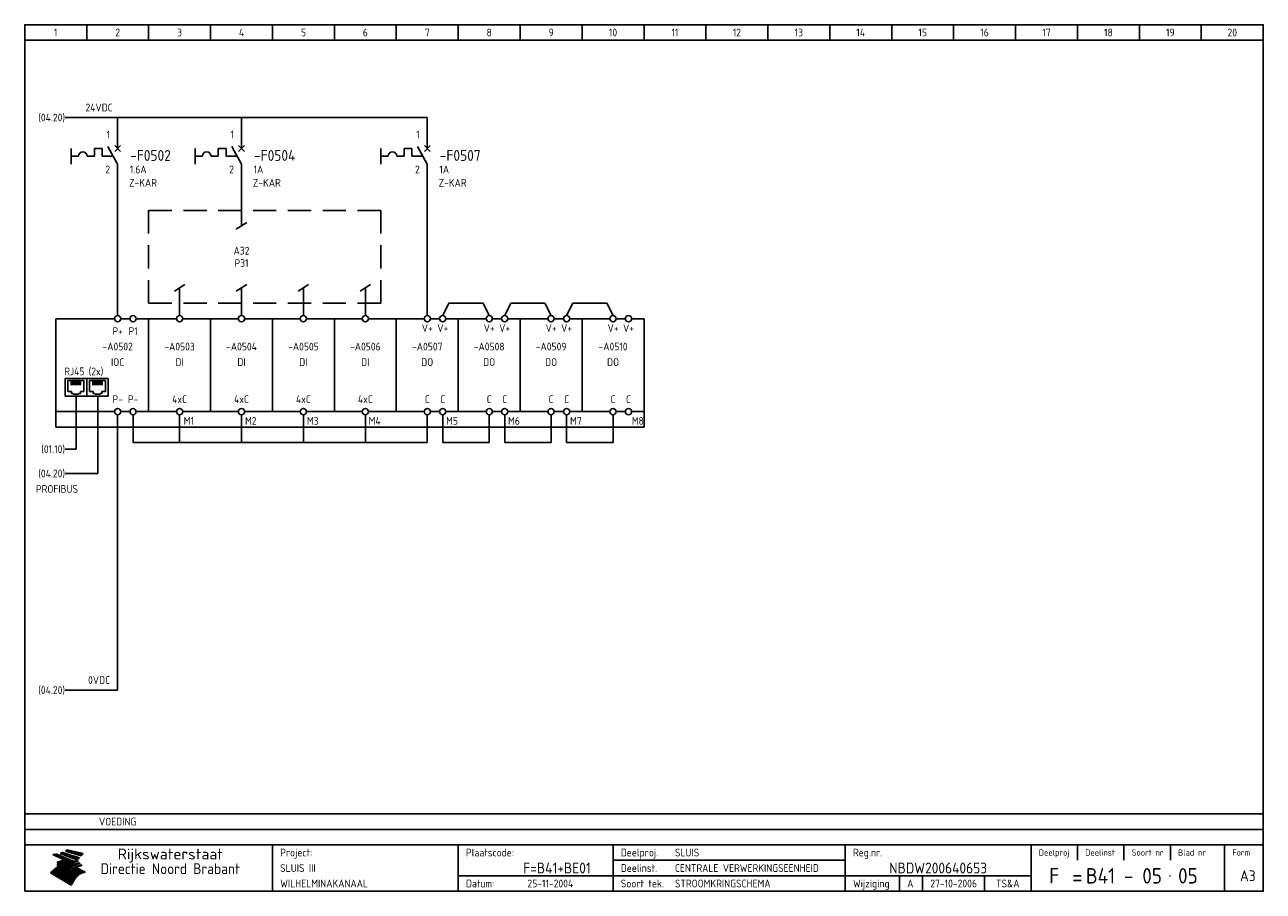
# Model space of a CAD drawing. Extents: x 10 to 410, y 10 to 290.
import ezdxf
from ezdxf.enums import TextEntityAlignment as Align

# ---------------------------------------------------------------- set-up
doc = ezdxf.new("R2010")
doc.units = 0
doc.header["$LTSCALE"] = 15
doc.header["$MEASUREMENT"] = 0
doc.linetypes.add('DASHED', pattern=[0.75, 0.5, -0.25])
doc.linetypes.add('DASHEDX2', pattern=[38.1, 25.4, -12.7])
for name, color, linetype in [('0-25', 7, 'CONTINUOUS'), ('0-35', 2, 'CONTINUOUS'), ('0-50', 3, 'CONTINUOUS'), ('B-25', 7, 'CONTINUOUS'), ('B-35', 2, 'CONTINUOUS'), ('S-25', 7, 'CONTINUOUS')]:
    doc.layers.add(name, color=color, linetype=linetype)
doc.styles.add('ISO', font='iso.shx')
doc.styles.get("Standard").update_dxf_attribs({"font": 'iso.shx'})

# ---------------------------------------------------------------- blocks, each defined once
blk = doc.blocks.new('0035')
at = {"layer": 'S-25'}
blk.add_circle((0, 0), 1, dxfattribs=at)
at = {"layer": 'B-25'}
blk.add_attdef('OM1', text='', height=2.5, dxfattribs=at).set_placement((0, -3.01), align=Align.MIDDLE)
blk = doc.blocks.new('0081')
at = {"layer": 'S-25', "color": 0}
for p, q in [((6.96, 5.66), (0, 5.66)), ((0, 5.66), (0, 0)), ((0.88, 1.5), (0.88, 5.02)), ((0.88, 5.02), (3.48, 5.02)), ((1.96, 4.87), (1.96, 3.49)), ((2.4, 4.87), (2.4, 3.49)), ((2.83, 4.87), (2.83, 3.49)), ((3.27, 4.87), (3.27, 3.49)), ((6.08, 5.02), (3.48, 5.02)), ((3.7, 4.87), (3.7, 3.49)), ((4.13, 4.87), (4.13, 3.49)), ((4.57, 4.87), (4.57, 3.49)), ((5, 4.87), (5, 3.49)), ((6.08, 1.5), (6.08, 5.02)), ((6.96, 0), (6.96, 5.66)), ((0, 0), (6.96, 0)), ((2.05, 1.5), (0.88, 1.5)), ((2.05, 0.89), (2.05, 1.5)), ((2.62, 0.89), (2.05, 0.89)), ((2.62, 0.61), (2.62, 0.89)), ((3.48, 0.61), (2.62, 0.61)), ((3.48, 0.61), (4.35, 0.61)), ((4.35, 0.89), (4.91, 0.89)), ((4.35, 0.61), (4.35, 0.89)), ((4.91, 1.5), (6.08, 1.5)), ((4.91, 0.89), (4.91, 1.5))]:
    blk.add_line(p, q, dxfattribs=at)
blk = doc.blocks.new('KADERA3')
at = {"layer": '0-25'}
for p, q in [((30, 285), (30, 290)), ((50, 285), (50, 290)), ((70, 285), (70, 290)), ((90, 285), (90, 290)), ((110, 285), (110, 290)), ((130, 285), (130, 290)), ((150, 285), (150, 290)), ((170, 285), (170, 290)), ((190, 285), (190, 290)), ((210, 285), (210, 290)), ((230, 285), (230, 290)), ((250, 285), (250, 290)), ((270, 285), (270, 290)), ((290, 285), (290, 290)), ((310, 285), (310, 290)), ((330, 285), (330, 290)), ((350, 285), (350, 290)), ((370, 285), (370, 290)), ((390, 285), (390, 290)), ((10, 285), (410, 285)), ((410, 35), (10, 35)), ((410, 30), (10, 30)), ((350, 25), (350, 20)), ((365, 25), (365, 20)), ((380, 25), (380, 20)), ((200, 20), (275, 20)), ((150, 15), (335, 15)), ((292.5, 15), (292.5, 10)), ((300, 15), (300, 10)), ((320, 15), (320, 10))]:
    blk.add_line(p, q, dxfattribs=at)
at = {"layer": '0-25', "color": 7}
for p, q in [((19.1, 21.89), (25.12, 19)), ((19.1, 21.89), (25.12, 19)), ((19.17, 21.86), (20.7, 21.86)), ((19.29, 21.8), (20.83, 21.8)), ((19.4, 21.75), (20.96, 21.75)), ((19.52, 21.69), (21.09, 21.69)), ((19.64, 21.63), (21.22, 21.63)), ((19.74, 21.92), (20.56, 21.92)), ((19.75, 21.58), (21.36, 21.58)), ((19.87, 21.52), (21.49, 21.52)), ((19.99, 21.47), (21.62, 21.47)), ((20.11, 21.41), (21.75, 21.41)), ((20.22, 21.35), (21.88, 21.35)), ((20.25, 21.97), (20.43, 21.97)), ((20.34, 21.3), (22.02, 21.3)), ((20.38, 21.99), (26.02, 19.59)), ((20.38, 21.99), (26.02, 19.59)), ((20.46, 21.24), (22.15, 21.24)), ((20.57, 21.18), (22.28, 21.18)), ((20.69, 21.13), (22.41, 21.13)), ((20.81, 21.07), (22.55, 21.07)), ((20.92, 21.02), (22.68, 21.02)), ((21.04, 20.96), (22.81, 20.96)), ((21.16, 20.9), (22.94, 20.9)), ((21.27, 20.85), (23.07, 20.85)), ((21.39, 20.79), (23.21, 20.79)), ((21.47, 22.25), (26.83, 20.19)), ((21.47, 22.25), (26.83, 20.19)), ((21.49, 22.25), (23.07, 22.25)), ((21.51, 20.73), (23.34, 20.73)), ((21.6, 22.2), (23.25, 22.2)), ((21.63, 20.68), (23.47, 20.68)), ((21.65, 22.31), (22.89, 22.31)), ((21.74, 20.62), (23.6, 20.62)), ((21.75, 22.14), (23.42, 22.14)), ((21.8, 22.37), (22.71, 22.37)), ((21.86, 20.57), (23.73, 20.57)), ((21.9, 22.08), (23.6, 22.08)), ((21.94, 22.42), (22.53, 22.42)), ((21.98, 20.51), (23.87, 20.51)), ((22.04, 22.03), (23.78, 22.03)), ((22.06, 22.48), (22.36, 22.48)), ((22.09, 20.45), (24, 20.45)), ((22.18, 22.53), (27.65, 20.8)), ((22.18, 22.53), (27.65, 20.8)), ((22.19, 21.97), (23.96, 21.97)), ((22.21, 20.4), (24.13, 20.4)), ((22.33, 20.34), (24.26, 20.34)), ((22.34, 21.92), (24.13, 21.92)), ((22.37, 20), (23.08, 20)), ((22.44, 20.28), (24.4, 20.28)), ((22.48, 21.86), (24.31, 21.86)), ((22.49, 20.06), (23.04, 20.06)), ((22.56, 20.23), (24.53, 20.23)), ((22.61, 20.12), (22.93, 20.12)), ((22.63, 21.8), (24.49, 21.8)), ((22.68, 20.17), (24.66, 20.17)), ((22.71, 20.17), (22.82, 20.17)), ((23.11, 20.02), (22.77, 20.2)), ((23.11, 20.02), (22.77, 20.2)), ((22.78, 21.75), (24.67, 21.75)), ((22.79, 20.12), (24.79, 20.12)), ((22.91, 20.06), (24.92, 20.06)), ((22.92, 21.69), (24.85, 21.69)), ((23.03, 20), (25.06, 20)), ((23.07, 21.63), (25.02, 21.63)), ((23.14, 22.99), (28.22, 21.46)), ((23.14, 22.99), (28.22, 21.46)), ((23.15, 22.98), (25.33, 22.98)), ((23.22, 21.58), (25.2, 21.58)), ((23.23, 23.04), (25.09, 23.04)), ((23.32, 23.1), (24.84, 23.1)), ((23.34, 22.93), (25.57, 22.93)), ((23.36, 21.52), (25.38, 21.52)), ((23.4, 23.15), (24.6, 23.15)), ((23.49, 23.21), (24.36, 23.21)), ((23.51, 21.47), (25.56, 21.47)), ((23.52, 22.87), (25.81, 22.87)), ((23.57, 23.27), (24.12, 23.27)), ((23.64, 23.32), (23.87, 23.32)), ((23.66, 21.41), (25.74, 21.41)), ((23.7, 23.36), (28.82, 22.17)), ((23.7, 23.36), (28.82, 22.17)), ((23.71, 22.82), (26.06, 22.82)), ((23.8, 21.35), (25.91, 21.35)), ((23.9, 22.76), (26.3, 22.76)), ((23.95, 21.3), (26.09, 21.3)), ((24.09, 22.7), (26.54, 22.7)), ((24.09, 21.24), (26.27, 21.24)), ((24.24, 21.18), (26.45, 21.18)), ((24.27, 22.65), (26.78, 22.65)), ((24.39, 21.13), (26.62, 21.13)), ((24.46, 22.59), (27.03, 22.59)), ((24.53, 21.07), (26.8, 21.07)), ((24.65, 22.53), (27.27, 22.53)), ((24.68, 21.02), (26.98, 21.02)), ((24.83, 20.96), (27.16, 20.96)), ((24.84, 22.48), (27.51, 22.48)), ((24.97, 20.9), (27.34, 20.9)), ((25.02, 22.42), (27.75, 22.42)), ((25.12, 20.85), (27.51, 20.85)), ((25.21, 22.37), (28, 22.37)), ((25.27, 20.79), (27.63, 20.79)), ((25.4, 22.31), (28.24, 22.31)), ((25.41, 20.73), (27.57, 20.73)), ((25.56, 20.68), (27.51, 20.68)), ((25.58, 22.25), (28.48, 22.25)), ((25.71, 20.62), (27.44, 20.62)), ((25.77, 22.2), (28.72, 22.2)), ((25.85, 20.57), (27.37, 20.57)), ((25.96, 22.14), (28.79, 22.14)), ((26, 20.51), (27.29, 20.51)), ((26.15, 22.08), (28.75, 22.08)), ((26.15, 20.45), (27.22, 20.45)), ((26.29, 20.4), (27.14, 20.4)), ((26.33, 22.03), (28.71, 22.03)), ((26.44, 20.34), (27.06, 20.34)), ((26.52, 21.97), (28.66, 21.97)), ((26.59, 20.28), (26.97, 20.28)), ((26.71, 21.92), (28.62, 21.92)), ((26.73, 20.23), (26.89, 20.23)), ((26.9, 21.86), (28.57, 21.86)), ((27.08, 21.8), (28.52, 21.8)), ((27.27, 21.75), (28.48, 21.75)), ((27.46, 21.69), (28.43, 21.69)), ((27.65, 21.63), (28.38, 21.63)), ((27.83, 21.58), (28.33, 21.58)), ((28.02, 21.52), (28.28, 21.52)), ((28.21, 21.47), (28.22, 21.47)), ((20.58, 17.88), (18.3, 16)), ((20.58, 17.88), (18.3, 16)), ((24.94, 11.97), (18.3, 16)), ((24.94, 11.97), (18.3, 16)), ((18.31, 16.01), (20.96, 16.01)), ((18.38, 16.07), (21.46, 16.07)), ((18.45, 16.12), (21.88, 16.12)), ((18.52, 16.18), (22.15, 16.18)), ((18.59, 16.23), (22.38, 16.23)), ((18.65, 16.29), (22.58, 16.29)), ((18.72, 16.35), (22.75, 16.35)), ((18.79, 16.4), (22.91, 16.4)), ((18.86, 16.46), (20.6, 16.46)), ((18.93, 16.52), (20.6, 16.52)), ((18.99, 16.57), (20.6, 16.57)), ((19.06, 16.63), (20.6, 16.63)), ((19.13, 16.68), (20.6, 16.68)), ((19.2, 16.74), (20.6, 16.74)), ((19.27, 16.8), (20.6, 16.8)), ((19.33, 16.85), (21.07, 16.85)), ((19.4, 16.91), (21.55, 16.91)), ((19.47, 16.97), (21.88, 16.97)), ((19.54, 17.02), (22.13, 17.02)), ((19.61, 17.08), (22.34, 17.08)), ((19.67, 17.13), (20.6, 17.13)), ((19.74, 17.19), (20.6, 17.19)), ((19.81, 17.25), (20.6, 17.25)), ((19.88, 17.3), (20.6, 17.3)), ((19.95, 17.36), (20.6, 17.36)), ((20.01, 17.42), (20.6, 17.42)), ((20.08, 17.47), (20.93, 17.47)), ((20.15, 17.53), (21.26, 17.53)), ((20.22, 17.58), (21.51, 17.58)), ((20.29, 17.64), (21.72, 17.64)), ((20.35, 17.7), (21.9, 17.7)), ((20.42, 17.75), (22.07, 17.75)), ((20.49, 17.81), (22.22, 17.81)), ((20.56, 17.87), (22.36, 17.87)), ((20.6, 19.11), (20.58, 19.51)), ((20.6, 19.11), (20.58, 19.51)), ((20.58, 19.5), (22.09, 19.5)), ((20.58, 19.44), (21.95, 19.44)), ((20.59, 19.38), (21.79, 19.38)), ((20.59, 19.33), (21.62, 19.33)), ((20.59, 19.27), (21.42, 19.27)), ((20.6, 19.22), (21.2, 19.22)), ((20.6, 19.16), (20.93, 19.16)), ((20.6, 19.11), (20.69, 19.12)), ((20.6, 19.11), (20.69, 19.12)), ((20.6, 18.79), (20.77, 18.81)), ((20.6, 18.79), (20.77, 18.81)), ((20.6, 18.29), (20.6, 18.79)), ((20.6, 18.29), (20.6, 18.79)), ((20.6, 18.77), (22.46, 18.77)), ((20.6, 18.71), (22.33, 18.71)), ((20.6, 18.65), (22.19, 18.65)), ((20.6, 18.6), (22.04, 18.6)), ((20.6, 18.54), (21.87, 18.54)), ((20.6, 18.48), (21.68, 18.48)), ((20.6, 18.43), (21.46, 18.43)), ((20.6, 18.37), (21.21, 18.37)), ((20.6, 18.32), (20.87, 18.32)), ((20.6, 18.29), (20.88, 18.32)), ((20.6, 18.29), (20.88, 18.32)), ((20.6, 17.88), (20.86, 17.91)), ((20.6, 17.88), (20.86, 17.91)), ((20.6, 17.43), (20.97, 17.48)), ((20.6, 17.43), (20.97, 17.48)), ((20.6, 17.43), (20.6, 17.09)), ((20.6, 17.43), (20.6, 17.09)), ((20.6, 17.09), (21.26, 17.16)), ((20.6, 17.09), (21.26, 17.16)), ((20.6, 16.8), (21.37, 16.89)), ((20.6, 16.8), (21.37, 16.89)), ((20.6, 16.8), (20.6, 16.45)), ((20.6, 16.8), (20.6, 16.45)), ((20.6, 16.45), (21.56, 16.56)), ((20.6, 16.45), (21.56, 16.56)), ((20.6, 15.97), (21.67, 16.09)), ((20.6, 15.97), (21.67, 16.09)), ((20.7, 16.46), (23.06, 16.46)), ((20.9, 19.55), (22.23, 19.55)), ((20.9, 18.82), (22.59, 18.82)), ((20.98, 17.92), (22.5, 17.92)), ((21.02, 17.13), (22.53, 17.13)), ((21.19, 19.61), (22.35, 19.61)), ((21.2, 16.52), (23.2, 16.52)), ((21.32, 18.88), (22.71, 18.88)), ((21.32, 17.98), (22.62, 17.98)), ((21.42, 19.67), (22.47, 19.67)), ((21.47, 17.19), (22.7, 17.19)), ((21.59, 18.03), (22.74, 18.03)), ((21.61, 18.93), (22.82, 18.93)), ((21.62, 19.72), (22.59, 19.72)), ((21.72, 16.57), (23.32, 16.57)), ((21.77, 17.25), (22.85, 17.25)), ((21.8, 19.78), (22.69, 19.78)), ((21.8, 18.09), (22.85, 18.09)), ((21.84, 18.99), (22.92, 18.99)), ((21.96, 19.83), (22.79, 19.83)), ((21.99, 18.15), (22.95, 18.15)), ((22.01, 17.3), (22.99, 17.3)), ((22.03, 19.05), (23.03, 19.05)), ((22.1, 16.63), (23.44, 16.63)), ((22.11, 19.89), (22.89, 19.89)), ((22.16, 18.2), (23.05, 18.2)), ((22.21, 19.1), (23.12, 19.1)), ((22.21, 17.36), (23.12, 17.36)), ((22.24, 19.95), (22.99, 19.95)), ((22.31, 18.26), (23.15, 18.26)), ((22.36, 19.16), (23.22, 19.16)), ((22.38, 16.68), (23.56, 16.68)), ((22.39, 17.42), (23.24, 17.42)), ((22.45, 18.32), (23.24, 18.32)), ((22.51, 19.22), (23.3, 19.22)), ((22.56, 17.47), (23.36, 17.47)), ((22.59, 18.37), (23.33, 18.37)), ((22.6, 16.74), (23.66, 16.74)), ((22.64, 19.27), (23.39, 19.27)), ((22.71, 18.43), (23.42, 18.43)), ((22.71, 17.53), (23.47, 17.53)), ((22.77, 19.33), (23.47, 19.33)), ((22.79, 16.8), (23.77, 16.8)), ((22.83, 18.48), (23.5, 18.48)), ((22.84, 17.58), (23.57, 17.58)), ((22.89, 19.38), (23.55, 19.38)), ((22.94, 18.54), (23.58, 18.54)), ((22.96, 16.85), (23.86, 16.85)), ((22.97, 17.64), (23.67, 17.64)), ((23, 19.44), (23.63, 19.44)), ((23.04, 18.6), (23.66, 18.6)), ((23.1, 19.5), (23.72, 19.5)), ((23.1, 17.7), (23.77, 17.7)), ((23.12, 16.91), (23.96, 16.91)), ((23.14, 18.65), (23.74, 18.65)), ((23.15, 19.95), (25.19, 19.95)), ((23.21, 19.55), (23.8, 19.55)), ((23.21, 17.75), (23.86, 17.75)), ((23.21, 16.01), (28.9, 16.01)), ((23.24, 18.71), (23.82, 18.71)), ((23.26, 19.89), (25.32, 19.89)), ((23.26, 16.97), (24.05, 16.97)), ((23.3, 19.61), (23.88, 19.61)), ((23.32, 17.81), (23.95, 17.81)), ((23.33, 18.77), (23.91, 18.77)), ((23.37, 16.07), (29.08, 16.07)), ((23.38, 19.83), (25.45, 19.83)), ((23.39, 19.67), (23.81, 19.67)), ((23.39, 17.02), (24.14, 17.02)), ((23.42, 18.82), (23.99, 18.82)), ((23.42, 17.87), (24.03, 17.87)), ((23.45, 19.7), (23.58, 19.79)), ((23.45, 19.7), (23.58, 19.79)), ((23.48, 19.72), (23.7, 19.72)), ((23.5, 19.78), (25.58, 19.78)), ((23.51, 18.88), (24.07, 18.88)), ((23.51, 16.12), (29.27, 16.12)), ((23.52, 17.92), (24.11, 17.92)), ((23.52, 17.08), (24.22, 17.08)), ((23.54, 18.9), (24.3, 19.42)), ((23.54, 18.9), (24.3, 19.42)), ((23.56, 19.78), (23.59, 19.78)), ((23.56, 19.39), (23.9, 19.62)), ((23.56, 19.39), (23.9, 19.62)), ((23.58, 19.79), (23.9, 19.62)), ((23.58, 19.79), (23.9, 19.62)), ((23.59, 18.93), (24.15, 18.93)), ((23.61, 19.72), (25.72, 19.72)), ((23.62, 17.98), (24.2, 17.98)), ((23.63, 17.13), (24.3, 17.13)), ((23.65, 18.59), (24.62, 19.25)), ((23.65, 18.59), (24.62, 19.25)), ((29.41, 16.17), (23.65, 16.17)), ((23.67, 18.99), (24.23, 18.99)), ((23.71, 18.03), (24.28, 18.03)), ((23.73, 19.67), (25.85, 19.67)), ((23.75, 19.05), (24.32, 19.05)), ((23.75, 17.19), (24.38, 17.19)), ((23.77, 16.23), (29.47, 16.23)), ((23.79, 18.09), (24.36, 18.09)), ((23.83, 19.1), (24.4, 19.1)), ((23.85, 19.61), (25.98, 19.61)), ((23.85, 17.25), (24.46, 17.25)), ((23.88, 18.15), (24.44, 18.15)), ((23.89, 16.29), (29.36, 16.29)), ((23.92, 19.16), (24.48, 19.16)), ((23.94, 18.19), (25.23, 19.07)), ((23.94, 18.19), (25.23, 19.07)), ((23.95, 17.3), (24.55, 17.3)), ((23.96, 19.55), (25.96, 19.55)), ((23.96, 18.2), (24.53, 18.2)), ((24, 19.22), (24.56, 19.22)), ((24, 16.35), (29.24, 16.35)), ((24.04, 18.26), (24.61, 18.26)), ((24.05, 17.36), (24.63, 17.36)), ((24.06, 17.88), (25.34, 18.76)), ((24.06, 17.88), (25.34, 18.76)), ((24.08, 19.5), (25.88, 19.5)), ((24.08, 19.27), (24.58, 19.27)), ((24.11, 16.4), (29.13, 16.4)), ((24.13, 18.32), (24.69, 18.32)), ((24.14, 17.42), (24.71, 17.42)), ((24.16, 19.33), (24.47, 19.33)), ((24.2, 19.44), (25.79, 19.44)), ((24.21, 18.37), (24.77, 18.37)), ((24.21, 16.46), (29.02, 16.46)), ((24.23, 17.47), (24.79, 17.47)), ((24.24, 17.48), (25.52, 18.36)), ((24.24, 17.48), (25.52, 18.36)), ((24.25, 19.38), (24.36, 19.38)), ((24.29, 18.43), (24.85, 18.43)), ((24.3, 19.42), (24.62, 19.25)), ((24.3, 19.42), (24.62, 19.25)), ((24.31, 19.38), (25.71, 19.38)), ((24.31, 17.53), (24.87, 17.53)), ((24.31, 16.52), (28.91, 16.52)), ((24.35, 17.17), (25.64, 18.05)), ((24.35, 17.17), (25.64, 18.05)), ((24.37, 18.48), (24.94, 18.48)), ((24.39, 17.58), (24.96, 17.58)), ((24.4, 16.57), (28.79, 16.57)), ((24.43, 19.33), (25.62, 19.33)), ((24.45, 18.54), (25.02, 18.54)), ((24.47, 17.64), (25.04, 17.64)), ((24.49, 16.63), (28.68, 16.63)), ((24.54, 18.6), (25.1, 18.6)), ((24.55, 19.27), (25.54, 19.27)), ((24.56, 17.7), (25.12, 17.7)), ((24.57, 16.68), (28.57, 16.68)), ((24.62, 18.65), (25.18, 18.65)), ((24.63, 16.72), (25.91, 17.6)), ((24.63, 16.72), (25.91, 17.6)), ((24.64, 17.75), (25.2, 17.75)), ((24.66, 16.74), (28.45, 16.74)), ((24.67, 19.22), (25.45, 19.22)), ((24.7, 18.71), (25.27, 18.71)), ((24.72, 17.81), (25.29, 17.81)), ((24.74, 16.8), (28.34, 16.8)), ((24.78, 19.16), (25.37, 19.16)), ((24.78, 18.77), (25.34, 18.77)), ((24.8, 17.87), (25.37, 17.87)), ((24.82, 16.85), (28.23, 16.85)), ((24.87, 18.82), (25.4, 18.82)), ((24.89, 17.92), (25.45, 17.92)), ((24.9, 19.1), (25.28, 19.1)), ((24.9, 16.91), (28.11, 16.91)), ((24.95, 18.88), (25.45, 18.88)), ((24.97, 17.98), (25.53, 17.98)), ((24.99, 16.97), (28, 16.97)), ((25.02, 19.05), (25.2, 19.05)), ((25.03, 18.93), (25.51, 18.93)), ((25.05, 18.03), (25.61, 18.03)), ((25.07, 17.02), (27.89, 17.02)), ((25.11, 18.99), (25.57, 18.99)), ((26.02, 19.59), (25.12, 19)), ((26.02, 19.59), (25.12, 19)), ((25.13, 18.09), (25.68, 18.09)), ((25.15, 17.08), (27.77, 17.08)), ((25.19, 19.05), (25.63, 19.05)), ((25.21, 18.15), (25.75, 18.15)), ((25.23, 17.13), (27.66, 17.13)), ((25.26, 19.1), (25.7, 19.1)), ((25.3, 18.2), (25.82, 18.2)), ((25.31, 17.19), (27.55, 17.19)), ((25.33, 19.16), (25.77, 19.16)), ((25.38, 18.26), (25.89, 18.26)), ((25.39, 19.22), (25.85, 19.22)), ((25.4, 17.25), (27.43, 17.25)), ((25.46, 18.32), (25.97, 18.32)), ((25.47, 19.27), (25.93, 19.27)), ((25.48, 17.3), (27.32, 17.3)), ((25.54, 19.33), (26.03, 19.33)), ((25.54, 18.37), (26.06, 18.37)), ((25.56, 17.36), (27.21, 17.36)), ((25.62, 18.43), (26.14, 18.43)), ((25.63, 19.38), (26.13, 19.38)), ((25.64, 17.42), (27.1, 17.42)), ((25.7, 18.48), (26.24, 18.48)), ((25.72, 19.44), (26.24, 19.44)), ((25.73, 17.47), (26.98, 17.47)), ((25.79, 18.54), (26.34, 18.54)), ((25.81, 17.53), (26.87, 17.53)), ((25.82, 19.5), (26.36, 19.5)), ((25.89, 18.6), (26.46, 18.6)), ((25.89, 17.58), (26.76, 17.58)), ((25.93, 19.55), (26.53, 19.55)), ((25.96, 17.64), (26.64, 17.64)), ((25.99, 18.65), (26.58, 18.65)), ((26.04, 17.7), (26.59, 17.7)), ((26.06, 19.61), (26.85, 19.61)), ((26.1, 18.71), (26.72, 18.71)), ((26.12, 17.75), (26.67, 17.75)), ((26.2, 17.81), (26.76, 17.81)), ((26.21, 19.67), (27.23, 19.67)), ((26.23, 18.77), (26.89, 18.77)), ((26.29, 17.87), (26.86, 17.87)), ((26.37, 18.82), (27.09, 18.82)), ((26.39, 17.92), (26.97, 17.92)), ((26.44, 19.72), (27.18, 19.72)), ((26.49, 17.98), (27.09, 17.98)), ((26.53, 18.88), (27.34, 18.88)), ((26.56, 17.68), (29.54, 16.2)), ((26.56, 17.68), (29.54, 16.2)), ((26.6, 18.03), (27.22, 18.03)), ((26.72, 18.09), (27.38, 18.09)), ((26.73, 18.93), (27.66, 18.93)), ((26.85, 18.15), (27.56, 18.15)), ((26.99, 18.99), (27.9, 18.99)), ((27, 18.2), (27.8, 18.2)), ((27.13, 19.78), (27.25, 19.64)), ((27.13, 19.78), (27.25, 19.64)), ((27.18, 18.26), (28.13, 18.26)), ((27.26, 19.05), (27.84, 19.05)), ((27.39, 18.32), (28.47, 18.32)), ((27.7, 18.37), (28.49, 18.37)), ((27.78, 19.1), (27.93, 18.96)), ((27.78, 19.1), (27.93, 18.96)), ((28, 18.43), (28.44, 18.43)), ((28.29, 15.83), (29.54, 16.2)), ((28.29, 15.83), (29.54, 16.2)), ((28.39, 18.48), (28.54, 18.32)), ((28.39, 18.48), (28.54, 18.32)), ((29.54, 16.2), (29.45, 16.17)), ((29.54, 16.2), (29.45, 16.17)), ((29.46, 16.18), (29.47, 16.18)), ((18.38, 15.95), (20.6, 15.95)), ((18.47, 15.9), (20.6, 15.9)), ((18.57, 15.84), (20.6, 15.84)), ((18.66, 15.78), (20.6, 15.78)), ((18.75, 15.73), (20.6, 15.73)), ((18.85, 15.67), (20.6, 15.67)), ((18.94, 15.62), (20.6, 15.62)), ((19.03, 15.56), (27.83, 15.56)), ((19.12, 15.5), (27.75, 15.5)), ((19.22, 15.45), (27.66, 15.45)), ((19.31, 15.39), (27.58, 15.39)), ((19.4, 15.33), (27.5, 15.33)), ((19.49, 15.28), (27.43, 15.28)), ((19.59, 15.22), (27.36, 15.22)), ((19.68, 15.17), (27.29, 15.17)), ((19.77, 15.11), (27.22, 15.11)), ((19.86, 15.05), (27.15, 15.05)), ((19.96, 15), (27.09, 15)), ((20.05, 14.94), (27.02, 14.94)), ((20.14, 14.88), (26.96, 14.88)), ((20.24, 14.83), (26.9, 14.83)), ((20.33, 14.77), (26.84, 14.77)), ((20.42, 14.72), (26.79, 14.72)), ((20.51, 14.66), (26.73, 14.66)), ((20.6, 15.97), (20.6, 15.58)), ((20.6, 15.97), (20.6, 15.58)), ((20.6, 15.58), (21.95, 15.73)), ((20.6, 15.58), (21.95, 15.73)), ((20.61, 14.6), (26.68, 14.6)), ((20.7, 14.55), (26.62, 14.55)), ((20.79, 14.49), (26.57, 14.49)), ((20.88, 14.43), (26.52, 14.43)), ((20.94, 15.62), (27.92, 15.62)), ((20.98, 14.38), (26.47, 14.38)), ((21.07, 14.32), (26.42, 14.32)), ((21.16, 14.27), (26.38, 14.27)), ((21.25, 14.21), (26.33, 14.21)), ((21.35, 14.15), (26.29, 14.15)), ((21.44, 14.1), (26.24, 14.1)), ((21.45, 15.67), (28.01, 15.67)), ((21.53, 14.04), (26.2, 14.04)), ((21.63, 13.98), (26.16, 13.98)), ((21.72, 13.93), (26.12, 13.93)), ((21.81, 13.87), (26.08, 13.87)), ((21.9, 13.82), (26.04, 13.82)), ((21.96, 15.73), (28.11, 15.73)), ((22, 13.76), (26, 13.76)), ((22.09, 13.7), (25.96, 13.7)), ((22.18, 13.65), (25.93, 13.65)), ((22.27, 13.59), (25.89, 13.59)), ((22.34, 15.78), (28.21, 15.78)), ((22.37, 13.53), (25.86, 13.53)), ((22.46, 13.48), (25.82, 13.48)), ((22.55, 13.42), (25.79, 13.42)), ((22.62, 15.84), (28.33, 15.84)), ((22.65, 13.37), (25.76, 13.37)), ((22.74, 13.31), (25.73, 13.31)), ((22.83, 13.25), (25.69, 13.25)), ((22.84, 15.9), (28.52, 15.9)), ((22.92, 13.2), (25.66, 13.2)), ((23.02, 13.14), (25.63, 13.14)), ((23.04, 15.95), (28.71, 15.95)), ((23.11, 13.08), (25.59, 13.08)), ((23.2, 13.03), (25.56, 13.03)), ((23.29, 12.97), (25.53, 12.97)), ((23.39, 12.92), (25.5, 12.92)), ((23.48, 12.86), (25.46, 12.86)), ((23.57, 12.8), (25.43, 12.8)), ((23.66, 12.75), (25.4, 12.75)), ((23.76, 12.69), (25.36, 12.69)), ((23.85, 12.63), (25.33, 12.63)), ((23.94, 12.58), (25.3, 12.58)), ((24.04, 12.52), (25.26, 12.52)), ((24.13, 12.47), (25.23, 12.47)), ((24.22, 12.41), (25.2, 12.41)), ((24.31, 12.35), (25.17, 12.35)), ((24.41, 12.3), (25.13, 12.3)), ((24.5, 12.24), (25.1, 12.24)), ((24.59, 12.18), (25.07, 12.18)), ((24.68, 12.13), (25.03, 12.13)), ((24.78, 12.07), (25, 12.07)), ((24.87, 12.02), (24.97, 12.02)), ((24.94, 11.97), (25.81, 13.45)), ((24.94, 11.97), (25.81, 13.45))]:
    blk.add_line(p, q, dxfattribs=at)
for centre, radius, start, end in [((19.15, 29.7), 7.8, 269.6055, 279.0886), ((19.15, 29.7), 7.8, 269.6055, 279.0886), ((19.93, 25.38), 5.91, 276.3402, 298.7463), ((19.93, 25.38), 5.91, 276.3402, 298.7463), ((19.84, 25.09), 6.03, 278.129, 302.868), ((19.84, 25.09), 6.03, 278.129, 302.868), ((19.84, 27.26), 5.27, 288.0217, 296.3084), ((19.84, 27.26), 5.27, 288.0217, 296.3084), ((20.49, 27.56), 5.28, 300.0654, 307.393), ((20.49, 27.56), 5.28, 300.0654, 307.393), ((24.11, 24.7), 5.26, 301.1147, 312.2814), ((24.11, 24.7), 5.26, 301.1147, 312.2814), ((21.95, 27.32), 8.59, 316.9248, 323.1399), ((21.95, 27.32), 8.59, 316.9248, 323.1399), ((20.21, 23.78), 5.91, 273.6149, 304.3803), ((20.21, 23.78), 5.91, 273.6149, 304.3803), ((20.35, 24.56), 5.76, 274.164, 302.5474), ((20.35, 24.56), 5.76, 274.164, 302.5474), ((20.05, 24.28), 6.02, 277.9472, 305.7139), ((20.05, 24.28), 6.02, 277.9472, 305.7139), ((20.04, 23.49), 6.09, 278.8115, 306.4242), ((20.04, 23.49), 6.09, 278.8115, 306.4242), ((20.53, 23.07), 5.96, 277.0519, 304.973), ((20.53, 23.07), 5.96, 277.0519, 304.973), ((20.72, 22.76), 5.91, 276.3402, 304.3803), ((20.72, 22.76), 5.91, 276.3402, 304.3803), ((21.06, 22.34), 5.81, 274.9043, 303.1745), ((21.06, 22.34), 5.81, 274.9043, 303.1745), ((20.82, 22.06), 6.04, 278.1111, 305.8489), ((20.82, 22.06), 6.04, 278.1111, 305.8489), ((21.3, 21.6), 5.91, 276.3402, 304.3803), ((21.3, 21.6), 5.91, 276.3402, 304.3803), ((27.05, 17.17), 2.63, 107.4286, 133.7799), ((27.05, 17.17), 2.63, 107.4286, 133.7799), ((27.45, 16.91), 2.81, 110.4143, 138.7411), ((27.45, 16.91), 2.81, 110.4143, 138.7411), ((27.57, 15.64), 3.4, 98.1566, 126.9045), ((27.57, 15.64), 3.4, 98.1566, 126.9045), ((27.91, 15.54), 3.39, 100.5835, 132.088), ((27.91, 15.54), 3.39, 100.5835, 132.088), ((28.21, 14.74), 3.67, 95.7581, 128.7216), ((28.21, 14.74), 3.67, 95.7581, 128.7216), ((27.01, 16.84), 2.93, 87.7348, 104.8316), ((27.01, 16.84), 2.93, 87.7348, 104.8316), ((27.37, 15.71), 3.93, 91.7838, 103.2817), ((27.37, 15.71), 3.93, 91.7838, 103.2817), ((28.4, 15.05), 3.21, 96.3886, 125.0052), ((28.4, 15.05), 3.21, 96.3886, 125.0052), ((27.82, 16.31), 2.8, 90.634, 105.1984), ((27.82, 16.31), 2.8, 90.634, 105.1984), ((28.19, 15.04), 3.93, 93.8342, 103.2817), ((28.19, 15.04), 3.93, 93.8342, 103.2817), ((28.58, 15.69), 2.8, 93.8141, 105.1984), ((28.58, 15.69), 2.8, 93.8141, 105.1984), ((28.95, 14.41), 3.93, 96.0135, 103.2817), ((28.95, 14.41), 3.93, 96.0135, 103.2817), ((31.24, 10.26), 6.3, 117.9568, 149.6251), ((31.24, 10.26), 6.3, 117.9568, 149.6251)]:
    blk.add_arc(centre, radius, start, end, dxfattribs=at)
at = {"layer": '0-35'}
for p, q in [((90, 25), (90, 10)), ((150, 25), (150, 10)), ((200, 25), (200, 10)), ((275, 25), (275, 10)), ((335, 25), (335, 10)), ((397.5, 25), (397.5, 10))]:
    blk.add_line(p, q, dxfattribs=at)
at = {"layer": '0-50'}
for p, q in [((10, 25), (410, 25)), ((348.75, 15), (351.25, 15)), ((348.75, 13.5), (351.25, 13.5))]:
    blk.add_line(p, q, dxfattribs=at)
blk.add_lwpolyline([(10, 10), (410, 10), (410, 290), (10, 290)], close=True, dxfattribs=at)
at = {"layer": '0-50', "const_width": 0.25}
blk.add_lwpolyline([(379.75, 15, 1), (380, 15, 1)], format="xyb", close=True, dxfattribs=at)
at = {"layer": '0-25', "style": 'ISO'}
for s, height, p in [('Project:', 2.5, (92.5, 22.5)), ('Plaatscode:', 2.5, (152.5, 22.5)), ('Deelproj.', 2.5, (202.5, 22.5)), ('Reg.nr.', 2.5, (277.5, 22.5)), ('Deelproj', 2, (337.5, 22.5)), ('Deelinst', 2, (352.5, 22.5)), ('Soort nr', 2, (367.5, 22.5)), ('Blad nr', 2, (382.5, 22.5)), ('Form', 2, (400, 22.5)), ('Deelinst.', 2.5, (202.5, 17.5)), ('Datum:', 2.5, (152.5, 12.5)), ('Soort tek.', 2.5, (202.5, 12.5)), ('Wijziging', 2.5, (277.5, 12.5))]:
    blk.add_text(s, height=height, dxfattribs=at).set_placement(p, align=Align.MIDDLE_LEFT)
for tag, p in [('STR1', (20, 287.5)), ('STR2', (40, 287.5)), ('STR3', (60, 287.5)), ('STR4', (80, 287.5)), ('STR5', (100, 287.5)), ('STR6', (120, 287.5)), ('STR7', (140, 287.5)), ('STR8', (160, 287.5)), ('STR9', (180, 287.5)), ('STR10', (200, 287.5)), ('STR11', (220, 287.5)), ('STR12', (240, 287.5)), ('STR13', (260, 287.5)), ('STR14', (280, 287.5)), ('STR15', (300, 287.5)), ('STR16', (320, 287.5)), ('STR17', (340, 287.5)), ('STR18', (360, 287.5)), ('STR19', (380, 287.5)), ('STR20', (400, 287.5)), ('W', (180, 12.5)), ('Z', (310, 12.5)), ('Y', (327.5, 12.5))]:
    blk.add_attdef(tag, text='', height=2.5, dxfattribs=at).set_placement(p, align=Align.MIDDLE)
for tag, p in [('N', (220, 22.5)), ('B', (92.5, 17.5)), ('P', (220, 17.5)), ('C', (92.5, 12.5)), ('U', (220, 12.5)), ('REV', (295, 12.5))]:
    blk.add_attdef(tag, text='', height=2.5, dxfattribs=at).set_placement(p, align=Align.MIDDLE_LEFT)
at = {"layer": '0-35', "style": 'ISO', "width": 1.00614}
blk.add_text('Rijkswaterstaat', height=3.5, dxfattribs=at).set_placement((40, 20.28), (74, 20.28), align=Align.FIT)
at = {"layer": '0-35', "color": 2, "style": 'ISO', "width": 0.948867}
blk.add_text('Directie Noord Brabant', height=3.5, dxfattribs=at).set_placement((34.5, 15.53), (79.5, 15.53), align=Align.FIT)
at = {"layer": '0-35', "style": 'ISO'}
for tag, p in [('X', (178.5, 17.5)), ('FORM', (402.5, 15))]:
    blk.add_attdef(tag, text='', height=3.5, dxfattribs=at).set_placement(p, align=Align.MIDDLE_LEFT)
blk.add_attdef('RNR', text='', height=3.5, dxfattribs=at).set_placement((305, 17.5), align=Align.MIDDLE)
at = {"layer": '0-50', "style": 'ISO'}
for tag, p in [('M', (342.5, 15)), ('O', (365, 15))]:
    blk.add_attdef(tag, text='', height=5, dxfattribs=at).set_placement(p, align=Align.MIDDLE)
blk.add_attdef('Q', text='', height=5, dxfattribs=at).set_placement((382.5, 15), align=Align.MIDDLE_LEFT)
blk = doc.blocks.new('A$C1CBF7456')
at = {"layer": 'S-25'}
for p, q in [((0, 0), (0, -5)), ((-15, -5), (-15, -10)), ((-12.65, -7.5), (-15, -7.5)), ((-7.5, -7.5), (-9.85, -7.5)), ((-7.5, -5), (-7.5, -7.5)), ((-5, -5), (-7.5, -5)), ((-5, -7.5), (-5, -5)), ((-1.39, -7.5), (-5, -7.5)), ((0, -10), (-3.12, -4.38)), ((0.94, -4.06), (-0.94, -5.94)), ((-0.94, -4.06), (0.94, -5.94)), ((0, -10), (0, -15))]:
    blk.add_line(p, q, dxfattribs=at)
blk.add_arc((-11.25, -7.5), 1.4, 0, 180, dxfattribs=at)
at = {"layer": 'B-25'}
for tag, p in [('KN1', (-2.43, -1.73)), ('KN2', (-2.43, -13.01))]:
    blk.add_attdef(tag, text='', height=2.5, dxfattribs=at).set_placement(p, align=Align.RIGHT)
blk.add_attdef('OM1', (3.91, -13.01), '', height=2.5, dxfattribs=at)
at = {"layer": 'B-35'}
blk.add_attdef('KT', (4.05, -8.99), '', height=3.5, dxfattribs=at)

msp = doc.modelspace()

# ---------------------------------------------------------------- linework, layer by layer
at = {"layer": 'S-25'}
for p, q in [((23, 260), (140, 260)), ((40, 255), (40, 260)), ((80, 255), (80, 260)), ((140, 255), (140, 260)), ((40, 240), (40, 196)), ((80, 240), (80, 225)), ((140, 240), (140, 196)), ((81.67, 226.11), (78.33, 223.9)), ((61.67, 206.1), (58.33, 203.9)), ((60, 196), (60, 205)), ((81.67, 206.1), (78.33, 203.9)), ((80, 196), (80, 205)), ((101.67, 206.1), (98.33, 203.9)), ((100, 196), (100, 205)), ((121.67, 206.1), (118.33, 203.9)), ((120, 196), (120, 205)), ((147, 200), (145, 196)), ((147, 200), (158, 200)), ((158, 200), (160, 196)), ((167, 200), (165, 196)), ((167, 200), (178, 200)), ((178, 200), (180, 196)), ((187, 200), (185, 196)), ((187, 200), (198, 200)), ((198, 200), (200, 196)), ((20, 195), (39, 195)), ((20, 195), (20, 160)), ((41, 195), (44, 195)), ((46, 195), (59, 195)), ((50, 195), (50, 165)), ((61, 195), (79, 195)), ((70, 195), (70, 165)), ((81, 195), (99, 195)), ((90, 195), (90, 165)), ((101, 195), (119, 195)), ((110, 195), (110, 165)), ((121, 195), (130, 195)), ((130, 195), (130, 165)), ((130, 195), (139, 195)), ((141, 195), (144, 195)), ((146, 195), (159, 195)), ((150, 195), (150, 165)), ((161, 195), (164, 195)), ((166, 195), (179, 195)), ((170, 195), (170, 165)), ((181, 195), (184, 195)), ((186, 195), (199, 195)), ((190, 195), (190, 165)), ((201, 195), (204, 195)), ((206, 195), (210, 195)), ((210, 195), (210, 165)), ((26.6, 170), (26.6, 152.88)), ((33.59, 170), (33.59, 145)), ((20, 165), (39, 165)), ((40, 155), (40, 164)), ((41, 165), (44, 165)), ((45, 155), (45, 164)), ((46, 165), (59, 165)), ((60, 155), (60, 164)), ((61, 165), (79, 165)), ((80, 155), (80, 164)), ((81, 165), (99, 165)), ((100, 155), (100, 164)), ((101, 165), (119, 165)), ((120, 155), (120, 164)), ((121, 165), (130, 165)), ((130, 165), (139, 165)), ((140, 155), (140, 164)), ((141, 165), (144, 165)), ((145, 164), (145, 155)), ((146, 165), (159, 165)), ((160, 155), (160, 164)), ((161, 165), (164, 165)), ((165, 164), (165, 155)), ((166, 165), (179, 165)), ((180, 155), (180, 164)), ((181, 165), (184, 165)), ((185, 164), (185, 155)), ((186, 165), (199, 165)), ((200, 155), (200, 164)), ((201, 165), (204, 165)), ((206, 165), (210, 165)), ((210, 160), (20, 160)), ((26.6, 152.88), (23, 152.88)), ((45, 155), (140, 155)), ((145, 155), (160, 155)), ((145, 155), (160, 155)), ((165, 155), (180, 155)), ((165, 155), (180, 155)), ((185, 155), (200, 155)), ((185, 155), (200, 155)), ((33.59, 145), (23, 145))]:
    msp.add_line(p, q, dxfattribs=at)
at = {"layer": 'S-25', "linetype": 'DASHEDX2'}
for p, q in [((210, 165), (210, 160)), ((40, 155), (40, 75)), ((40, 75), (23, 75))]:
    msp.add_line(p, q, dxfattribs=at)
at = {"layer": 'S-25', "linetype": 'DASHED'}
msp.add_lwpolyline([(50, 230), (125, 230), (125, 200), (50, 200)], close=True, dxfattribs=at)

# ---------------------------------------------------------------- block references
at = {"layer": 'S-25'}
ref = msp.add_blockref('KADERA3', (0, 0), dxfattribs=at)
ref.add_attrib('B', 'SLUIS III', dxfattribs={"layer": '0-25', "height": 2.5, "style": 'ISO'}).set_placement((92.5, 17.5), align=Align.MIDDLE_LEFT)
ref.add_attrib('C', 'WILHELMINAKANAAL', dxfattribs={"layer": '0-25', "height": 2.5, "style": 'ISO'}).set_placement((92.5, 12.5), align=Align.MIDDLE_LEFT)
ref.add_attrib('N', 'SLUIS', dxfattribs={"layer": '0-25', "height": 2.5, "style": 'ISO'}).set_placement((220, 22.5), align=Align.MIDDLE_LEFT)
ref.add_attrib('P', 'CENTRALE VERWERKINGSEENHEID', dxfattribs={"layer": '0-25', "height": 2.5, "style": 'ISO'}).set_placement((220, 17.5), align=Align.MIDDLE_LEFT)
ref.add_attrib('U', 'STROOMKRINGSCHEMA', dxfattribs={"layer": '0-25', "height": 2.5, "style": 'ISO'}).set_placement((220, 12.5), align=Align.MIDDLE_LEFT)
ref.add_attrib('M', 'F', dxfattribs={"layer": '0-50', "height": 5, "style": 'ISO'}).set_placement((342.5, 15), align=Align.MIDDLE)
ref.add_attrib('O', 'B41 - 05', dxfattribs={"layer": '0-50', "height": 5, "style": 'ISO'}).set_placement((365, 15), align=Align.MIDDLE)
ref.add_attrib('Q', '05', dxfattribs={"layer": '0-50', "height": 5, "style": 'ISO'}).set_placement((382.5, 15), align=Align.MIDDLE_LEFT)
ref.add_attrib('X', 'F=B41+BE01', dxfattribs={"layer": '0-35', "height": 3.5, "style": 'ISO'}).set_placement((171, 17.5), align=Align.MIDDLE_LEFT)
ref.add_attrib('RNR', 'NBDW200640653', dxfattribs={"layer": '0-35', "height": 3.5, "style": 'ISO'}).set_placement((305, 17.5), align=Align.MIDDLE)
ref.add_attrib('W', '25-11-2004', dxfattribs={"layer": '0-25', "height": 2.5, "style": 'ISO'}).set_placement((179.75, 12.5), align=Align.MIDDLE)
ref.add_attrib('FORM', 'A3', dxfattribs={"layer": '0-35', "height": 3.5, "style": 'ISO'}).set_placement((402.5, 15), align=Align.MIDDLE_LEFT)
ref.add_attrib('REV', 'A', dxfattribs={"layer": '0-25', "height": 2.5, "style": 'ISO'}).set_placement((295, 12.5), align=Align.MIDDLE_LEFT)
ref.add_attrib('Z', '27-10-2006', dxfattribs={"layer": '0-25', "height": 2.5, "style": 'ISO'}).set_placement((310, 12.5), align=Align.MIDDLE)
ref.add_attrib('Y', 'TS&A', dxfattribs={"layer": '0-25', "height": 2.5, "style": 'ISO'}).set_placement((327.5, 12.5), align=Align.MIDDLE)
ref.add_attrib('STR1', '1', dxfattribs={"layer": '0-25', "height": 2.5, "style": 'ISO'}).set_placement((20, 287.5), align=Align.MIDDLE)
ref.add_attrib('STR2', '2', dxfattribs={"layer": '0-25', "height": 2.5, "style": 'ISO'}).set_placement((40, 287.5), align=Align.MIDDLE)
ref.add_attrib('STR3', '3', dxfattribs={"layer": '0-25', "height": 2.5, "style": 'ISO'}).set_placement((60, 287.5), align=Align.MIDDLE)
ref.add_attrib('STR4', '4', dxfattribs={"layer": '0-25', "height": 2.5, "style": 'ISO'}).set_placement((80, 287.5), align=Align.MIDDLE)
ref.add_attrib('STR5', '5', dxfattribs={"layer": '0-25', "height": 2.5, "style": 'ISO'}).set_placement((100, 287.5), align=Align.MIDDLE)
ref.add_attrib('STR6', '6', dxfattribs={"layer": '0-25', "height": 2.5, "style": 'ISO'}).set_placement((120, 287.5), align=Align.MIDDLE)
ref.add_attrib('STR7', '7', dxfattribs={"layer": '0-25', "height": 2.5, "style": 'ISO'}).set_placement((140, 287.5), align=Align.MIDDLE)
ref.add_attrib('STR8', '8', dxfattribs={"layer": '0-25', "height": 2.5, "style": 'ISO'}).set_placement((160, 287.5), align=Align.MIDDLE)
ref.add_attrib('STR9', '9', dxfattribs={"layer": '0-25', "height": 2.5, "style": 'ISO'}).set_placement((180, 287.5), align=Align.MIDDLE)
ref.add_attrib('STR10', '10', dxfattribs={"layer": '0-25', "height": 2.5, "style": 'ISO'}).set_placement((200, 287.5), align=Align.MIDDLE)
ref.add_attrib('STR11', '11', dxfattribs={"layer": '0-25', "height": 2.5, "style": 'ISO'}).set_placement((220, 287.5), align=Align.MIDDLE)
ref.add_attrib('STR12', '12', dxfattribs={"layer": '0-25', "height": 2.5, "style": 'ISO'}).set_placement((240, 287.5), align=Align.MIDDLE)
ref.add_attrib('STR13', '13', dxfattribs={"layer": '0-25', "height": 2.5, "style": 'ISO'}).set_placement((260, 287.5), align=Align.MIDDLE)
ref.add_attrib('STR14', '14', dxfattribs={"layer": '0-25', "height": 2.5, "style": 'ISO'}).set_placement((280, 287.5), align=Align.MIDDLE)
ref.add_attrib('STR15', '15', dxfattribs={"layer": '0-25', "height": 2.5, "style": 'ISO'}).set_placement((300, 287.5), align=Align.MIDDLE)
ref.add_attrib('STR16', '16', dxfattribs={"layer": '0-25', "height": 2.5, "style": 'ISO'}).set_placement((320, 287.5), align=Align.MIDDLE)
ref.add_attrib('STR17', '17', dxfattribs={"layer": '0-25', "height": 2.5, "style": 'ISO'}).set_placement((340, 287.5), align=Align.MIDDLE)
ref.add_attrib('STR18', '18', dxfattribs={"layer": '0-25', "height": 2.5, "style": 'ISO'}).set_placement((360, 287.5), align=Align.MIDDLE)
ref.add_attrib('STR19', '19', dxfattribs={"layer": '0-25', "height": 2.5, "style": 'ISO'}).set_placement((380, 287.5), align=Align.MIDDLE)
ref.add_attrib('STR20', '20', dxfattribs={"layer": '0-25', "height": 2.5, "style": 'ISO'}).set_placement((400, 287.5), align=Align.MIDDLE)
for name, p, values in [('A$C1CBF7456', (40, 255), {'KT': '-F0502', 'OM1': '1.6A', 'KN1': '1', 'KN2': '2'}), ('A$C1CBF7456', (80, 255), {'KT': '-F0504', 'OM1': '1A', 'KN1': '1', 'KN2': '2'}), ('A$C1CBF7456', (140, 255), {'KT': '-F0507', 'OM1': '1A', 'KN1': '1', 'KN2': '2'}), ('0035', (140, 195), {'OM1': 'V+'}), ('0035', (145, 195), {'OM1': 'V+'}), ('0035', (160, 195), {'OM1': 'V+'}), ('0035', (165, 195), {'OM1': 'V+'}), ('0035', (180, 195), {'OM1': 'V+'}), ('0035', (185, 195), {'OM1': 'V+'}), ('0035', (200, 195), {'OM1': 'V+'}), ('0035', (205, 195), {'OM1': 'V+'})]:
    msp.add_blockref(name, p, dxfattribs=at).add_auto_attribs(values)
for p in [(40, 195), (45, 195), (60, 195), (80, 195), (100, 195), (120, 195)]:
    msp.add_blockref('0035', p, dxfattribs=at)
at = {"layer": 'S-25', "linetype": 'DASHEDX2'}
for p in [(23.04, 170), (30, 170)]:
    msp.add_blockref('0081', p, dxfattribs=at)
at = {"layer": 'S-25'}
ref = msp.add_blockref('0035', (40, 165), dxfattribs=at)
ref.add_attrib('OM1', 'P-', dxfattribs={"layer": 'B-25', "height": 2.5}).set_placement((40, 169), align=Align.MIDDLE)
ref = msp.add_blockref('0035', (45, 165), dxfattribs=at)
ref.add_attrib('OM1', 'P-', dxfattribs={"layer": 'B-25', "height": 2.5}).set_placement((45, 169), align=Align.MIDDLE)
ref = msp.add_blockref('0035', (60, 165), dxfattribs=at)
ref.add_attrib('OM1', '4xC', dxfattribs={"layer": 'B-25', "height": 2.5}).set_placement((60, 169), align=Align.MIDDLE)
ref = msp.add_blockref('0035', (80, 165), dxfattribs=at)
ref.add_attrib('OM1', '4xC', dxfattribs={"layer": 'B-25', "height": 2.5}).set_placement((80, 169), align=Align.MIDDLE)
ref = msp.add_blockref('0035', (100, 165), dxfattribs=at)
ref.add_attrib('OM1', '4xC', dxfattribs={"layer": 'B-25', "height": 2.5}).set_placement((100, 169), align=Align.MIDDLE)
ref = msp.add_blockref('0035', (120, 165), dxfattribs=at)
ref.add_attrib('OM1', '4xC', dxfattribs={"layer": 'B-25', "height": 2.5}).set_placement((120, 169), align=Align.MIDDLE)
ref = msp.add_blockref('0035', (140, 165), dxfattribs=at)
ref.add_attrib('OM1', 'C', dxfattribs={"layer": 'B-25', "height": 2.5}).set_placement((140, 169), align=Align.MIDDLE)
ref = msp.add_blockref('0035', (145, 165), dxfattribs=at)
ref.add_attrib('OM1', 'C', dxfattribs={"layer": 'B-25', "height": 2.5}).set_placement((145, 169), align=Align.MIDDLE)
ref = msp.add_blockref('0035', (160, 165), dxfattribs=at)
ref.add_attrib('OM1', 'C', dxfattribs={"layer": 'B-25', "height": 2.5}).set_placement((160, 169), align=Align.MIDDLE)
ref = msp.add_blockref('0035', (165, 165), dxfattribs=at)
ref.add_attrib('OM1', 'C', dxfattribs={"layer": 'B-25', "height": 2.5}).set_placement((165, 169), align=Align.MIDDLE)
ref = msp.add_blockref('0035', (180, 165), dxfattribs=at)
ref.add_attrib('OM1', 'C', dxfattribs={"layer": 'B-25', "height": 2.5}).set_placement((180, 169), align=Align.MIDDLE)
ref = msp.add_blockref('0035', (185, 165), dxfattribs=at)
ref.add_attrib('OM1', 'C', dxfattribs={"layer": 'B-25', "height": 2.5}).set_placement((185, 169), align=Align.MIDDLE)
ref = msp.add_blockref('0035', (200, 165), dxfattribs=at)
ref.add_attrib('OM1', 'C', dxfattribs={"layer": 'B-25', "height": 2.5}).set_placement((200, 169), align=Align.MIDDLE)
ref = msp.add_blockref('0035', (205, 165), dxfattribs=at)
ref.add_attrib('OM1', 'C', dxfattribs={"layer": 'B-25', "height": 2.5}).set_placement((205, 169), align=Align.MIDDLE)

# ---------------------------------------------------------------- texts
at = {"layer": 'B-25'}
for s, p in [('24VDC', (34, 262)), ('0VDC', (34, 77))]:
    msp.add_text(s, height=2.5, dxfattribs=at).set_placement(p, align=Align.CENTER)
for s, p in [('(04.20)', (23, 260)), ('(01.10)', (23, 152.88)), ('(04.20)', (23, 145)), ('(04.20)', (23, 75))]:
    msp.add_text(s, height=2.5, dxfattribs=at).set_placement(p, align=Align.MIDDLE_RIGHT)
for s, p in [('Z-KAR', (48.18, 238.93)), ('Z-KAR', (88.18, 238.93)), ('Z-KAR', (148.18, 238.93)), ('A32', (80, 217)), ('P31', (80, 213)), ('P+', (40, 191)), ('P1', (45, 191)), ('-A0502', (40, 186)), ('-A0503', (60, 186)), ('-A0504', (80, 186)), ('-A0505', (100, 186)), ('-A0506', (120, 186)), ('-A0507', (140, 186)), ('-A0508', (160, 186)), ('-A0509', (180, 186)), ('-A0510', (200, 186)), ('IOC', (40, 181)), ('DI', (60, 181)), ('DI', (80, 181)), ('DI', (100, 181)), ('DI', (120, 181)), ('DO', (140, 181)), ('DO', (160, 181)), ('DO', (180, 181)), ('DO', (200, 181)), ('RJ45', (26, 178)), ('(2x)', (33, 178)), ('M1', (63, 162)), ('M2', (83, 162)), ('M3', (103, 162)), ('M4', (123, 162)), ('M5', (148, 162)), ('M6', (168, 162)), ('M7', (188, 162)), ('M8', (208, 162)), ('PROFIBUS', (20.41, 140)), ('VOEDING', (40, 32.5))]:
    msp.add_text(s, height=2.5, dxfattribs=at).set_placement(p, align=Align.MIDDLE)

doc.saveas('drawing.dxf')
